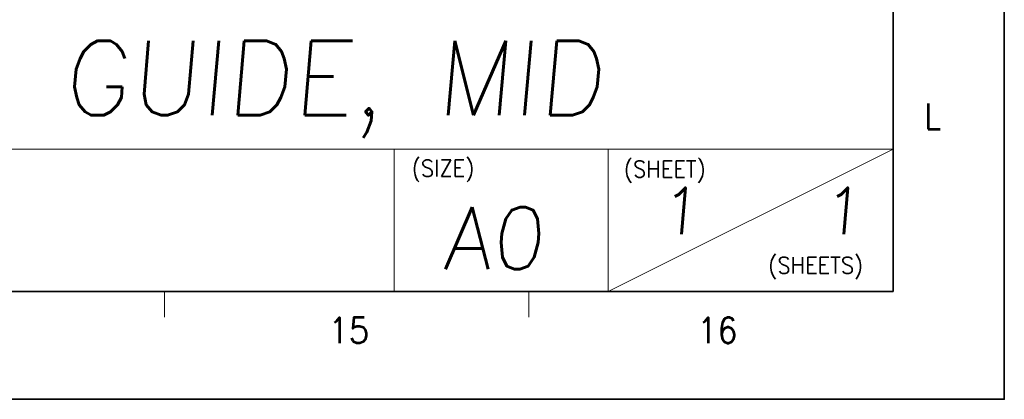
# Model space of a CAD drawing. Header units: millimetres. Extents: x 4497 to 13960, y 12291 to 16372.
# Tile 176 of 217: x 8206 to 8398, y 15521 to 15596. Entities that reach past the tile are written whole.
import ezdxf
from ezdxf.enums import TextEntityAlignment as Align

# ---------------------------------------------------------------- set-up
doc = ezdxf.new("R2010")
doc.units = ezdxf.units.MM
doc.header["$LTSCALE"] = 0.8
doc.layers.get('0').update_dxf_attribs({"linetype": 'CONTINUOUS', "lineweight": 0})
doc.layers.add('2', color=3, linetype='CONTINUOUS', lineweight=0)
doc.styles.add('GHS', font='romans', dxfattribs={"height": 2, "bigfont": 'whgtxt'})
doc.styles.get("Standard").update_dxf_attribs({"font": 'romans.shx', "width": 0.8, "oblique": 5, "bigfont": 'whgtxt.shx'})

msp = doc.modelspace()

# ---------------------------------------------------------------- linework, layer by layer
at = {"color": 7, "linetype": 'Continuous', "lineweight": 35}
for p, q in [((8376.297, 15542.403), (8376.297, 16340.271)), ((7236.77, 15542.403), (8376.297, 15542.403))]:
    msp.add_line(p, q, dxfattribs=at)
at = {"color": 7, "linetype": 'Continuous'}
for p, q in [((8376.297, 15542.403), (8376.297, 15720.454)), ((8162.636, 15570.272), (8376.297, 15570.272)), ((8278.756, 15542.403), (8278.756, 15570.272)), ((8320.559, 15542.403), (8320.559, 15570.272)), ((8320.559, 15542.403), (8376.297, 15570.272)), ((8162.636, 15542.403), (8376.297, 15542.403)), ((8162.636, 15542.403), (8376.297, 15542.403)), ((8211.345, 15542.403), (8376.297, 15542.403)), ((8233.856, 15537.422), (8233.856, 15542.403)), ((8305.077, 15537.422), (8305.077, 15542.403))]:
    msp.add_line(p, q, dxfattribs=at)
at = {"color": 7, "linetype": 'Continuous', "lineweight": 35}
msp.add_lwpolyline([(8398.043, 16361.337), (7210.043, 16361.337), (7210.043, 15521.337), (8398.043, 15521.337)], close=True, dxfattribs=at)

# ---------------------------------------------------------------- texts
at = {"color": 7, "linetype": 'Continuous', "width": 0.933333}
for s, height, p in [('L', 4.98, (8384.022, 15576.686)), ('15', 4.9805, (8269.865, 15534.835)), ('16', 4.9805, (8341.922, 15534.835))]:
    msp.add_text(s, height=height, dxfattribs=at).set_placement(p, align=Align.MIDDLE_CENTER)
for s, p in [('(SIZE)', (8282.17, 15568.148)), ('(SHEET)', (8323.644, 15567.974)), ('(SHEETS)', (8351.861, 15549.163))]:
    msp.add_text(s, height=3.2303, dxfattribs=at).set_placement(p, align=Align.TOP_LEFT)
at = {"layer": '2', "style": 'GHS', "oblique": 5}
for s, height, p in [('GUIDE, MID', 14.5435, (8213.881, 15576.878)), ('1', 9.09, (8330.621, 15553.621)), ('1', 9.09, (8362.367, 15553.621)), ('A0', 12.1196, (8288.272, 15546.809))]:
    msp.add_text(s, height=height, dxfattribs=at).set_placement(p)

doc.saveas('drawing.dxf')
